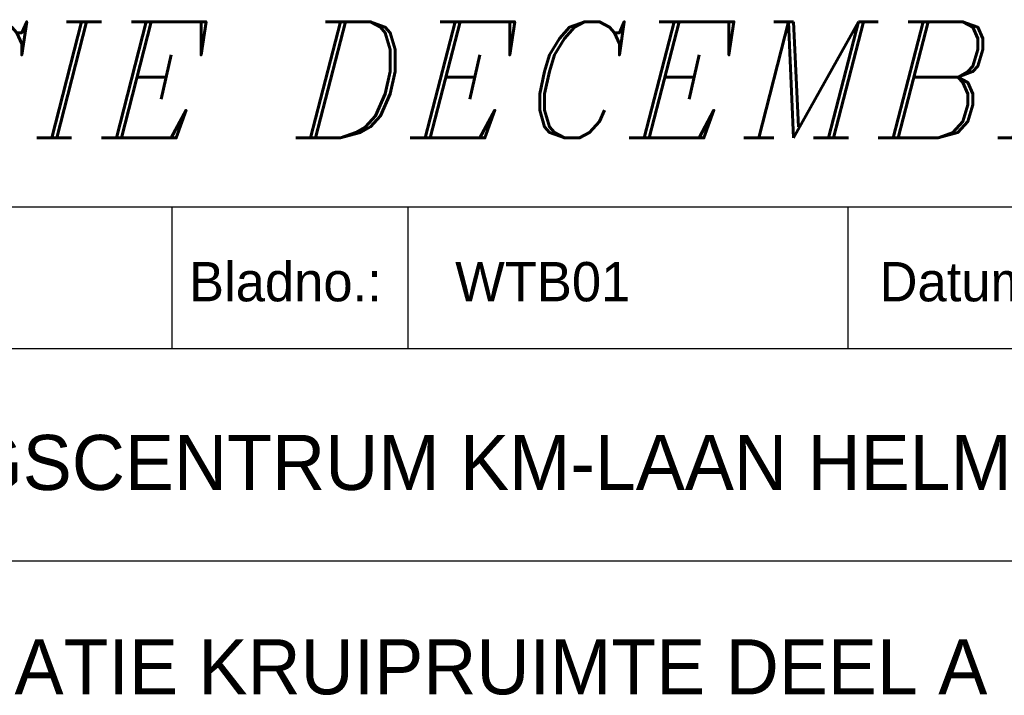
# Model space of a CAD drawing. Extents: x 9010 to 343255, y 15280 to 659207.
# Tile 70 of 76: x 112740 to 119004, y 19474 to 23772. Entities that reach past the tile are written whole.
import ezdxf

# ---------------------------------------------------------------- set-up
doc = ezdxf.new("R2010")
doc.units = 0
doc.header["$LTSCALE"] = 100
doc.layers.get('0').update_dxf_attribs({"linetype": 'CONTINUOUS'})
doc.layers.add('BL$4----', color=7, linetype='CONTINUOUS')
doc.layers.add('WL561---', color=4, linetype='CONTINUOUS')
doc.styles.add('BURO-025', font='BUROFONT.shx', dxfattribs={"height": 250})
doc.styles.add('BURO-035', font='BUROFONT.shx', dxfattribs={"height": 350})
doc.styles.add('BURO-050', font='BUROFONT.shx', dxfattribs={"height": 500})
doc.styles.add('ITALICC', font='italicc', dxfattribs={"width": 10, "height": 10})

# ---------------------------------------------------------------- blocks, each defined once
blk = doc.blocks.new('KUIJPERSKLEUR')
at = {"color": 1}
for p, q in [((-185, 73), (-10, 73)), ((-142, 64), (-142, 73)), ((-127, 64), (-127, 73)), ((-99, 64), (-99, 73)), ((-185, 64), (-10, 64)), ((-185, 50.5), (-55, 50.5))]:
    blk.add_line(p, q, dxfattribs=at)
at = {"color": 1, "style": 'BURO-025'}
for s, p in [('Bladno.:', (-140.935, 67)), ('Datum:', (-97, 67))]:
    blk.add_text(s, height=2.5, dxfattribs=at).set_placement(p)
at = {"color": 150, "style": 'BURO-025'}
for tag, p in [('TKSCHAAL', (-167, 67)), ('TKDATCREAT', (-81, 67)), ('TKBLADNR', (-124, 67)), ('TKDATA', (-30, 67)), ('TKINIT', (-30, 58)), ('PRPRLEID', (-30, 49)), ('PRGRLEID', (-30, 40))]:
    blk.add_attdef(tag, p, '', height=2.5, dxfattribs=at)
at = {"color": 3, "style": 'BURO-035'}
for tag, p in [('PROMSCHR', (-177, 55)), ('TK1OMSCHR', (-177, 42))]:
    blk.add_attdef(tag, p, '', height=3.5, dxfattribs=at)
at = {"color": 1, "style": 'BURO-025'}
blk.add_attdef('TKFILE', (-4, 40), '', height=2.5, rotation=90, dxfattribs=at)
blk.add_attdef('PRNAAM', (-30, 31.5), '', height=2.5, dxfattribs=at)
at = {"color": 4, "style": 'BURO-050'}
blk.add_attdef('TKTEKNR', (-48, 19), '', height=5, dxfattribs=at)

msp = doc.modelspace()

# ---------------------------------------------------------------- block references
at = {"layer": 'BL$4----'}
ref = msp.add_blockref('KUIJPERSKLEUR', (127910.1, 15280.4), dxfattribs=dict(at, xscale=100, yscale=100, zscale=100))
ref.add_attrib('TKBLADNR', 'WTB01', (115510.1, 21980.4), dxfattribs={"layer": '0', "color": 150, "height": 250, "style": 'BURO-025'})
ref.add_attrib('PROMSCHR', 'OPLEIDINGSCENTRUM KM-LAAN HELMOND', (110210.1, 20780.4), dxfattribs={"layer": '0', "color": 3, "height": 350, "style": 'BURO-035'})
ref.add_attrib('TK1OMSCHR', 'W-INSTALLATIE KRUIPRUIMTE DEEL A', (110210.1, 19480.4), dxfattribs={"layer": '0', "color": 3, "height": 350, "style": 'BURO-035'})

# ---------------------------------------------------------------- texts
at = {"layer": 'WL561---', "color": 5, "linetype": 'CONTINUOUS', "style": 'ITALICC'}
msp.add_text('REVISIE DECEMBER 2002', height=739.2, dxfattribs=at).set_placement((109585.1, 23019.5))

doc.saveas('drawing.dxf')
